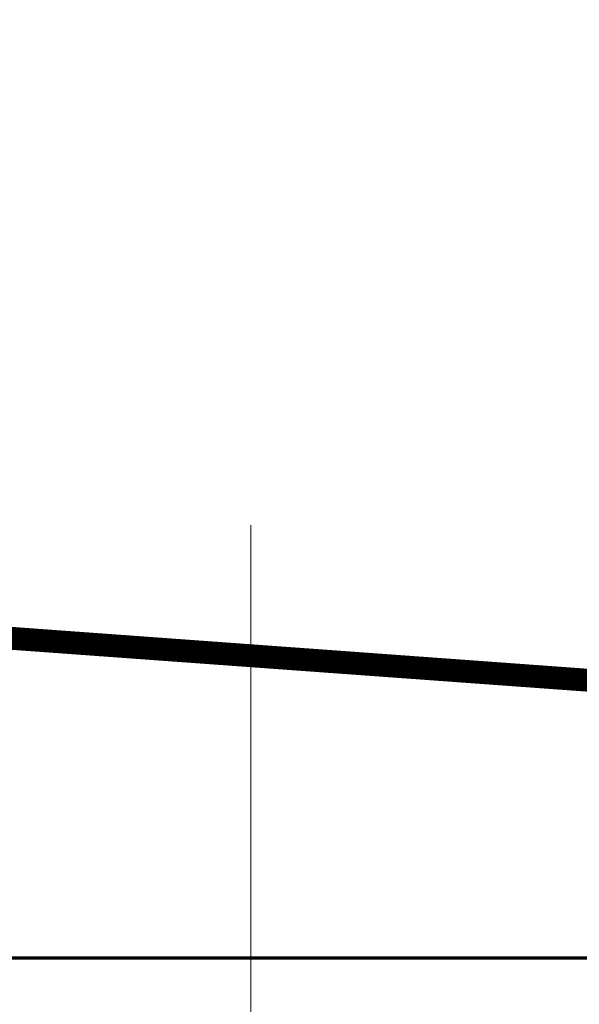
# Model space of a CAD drawing. Extents: x 4615668 to 9294084, y 5325188 to 10688993.
# Tile 218 of 256: x 4639474 to 4639498, y 5327148 to 5327191. Entities that reach past the tile are written whole.
import ezdxf

# ---------------------------------------------------------------- set-up
doc = ezdxf.new("R2010")
doc.units = 0
doc.header["$MEASUREMENT"] = 0
doc.linetypes.add('DASHDOT', pattern=[25.4, 12.7, -6.35, 0, -6.35])
for name, color, linetype, lineweight in [('A_wymiary', 152, 'Continuous', 5), ('ATH Al', 5, 'Continuous', 5), ('Osie', 175, 'DASHDOT', 9), ('posadzka', 94, 'Continuous', 15), ('Wymiar', 7, 'Continuous', 9)]:
    doc.layers.add(name, color=color, linetype=linetype, lineweight=lineweight)

# ---------------------------------------------------------------- blocks, each defined once
blk = doc.blocks.new('*U5305')
at = {"color": 0, "linetype": 'ByBlock', "lineweight": -2, "transparency": 16777216}
blk.add_lwpolyline([(0, 0), (98.29, 0, 0.414214), (100.29, 2), (100.29, 20.81), (99.29, 20.81), (99.29, 2, -0.414214), (98.29, 1), (0, 1)], format="xyb", close=True, dxfattribs=at)
blk = doc.blocks.new('G$CF6DD062E')
at = {"layer": 'ATH Al'}
blk.add_blockref('*U5305', (661.86, 605.32), dxfattribs=at)
blk = doc.blocks.new('G$C3B9EC012')
at = {"layer": 'Wymiar', "lineweight": 0, "ltscale": 40, "const_width": 1}
blk.add_lwpolyline([(1.228, 247.373), (1.228, 247.373), (2300.228, 80.372), (2855.228, 1.372)], dxfattribs=at)

msp = doc.modelspace()

# ---------------------------------------------------------------- linework, layer by layer
at = {"lineweight": 0, "ltscale": 40}
msp.add_line((4637041.574, 5327340.591), (4639665.783, 5327149.967), dxfattribs=at)
at = {"layer": 'Osie', "lineweight": 0, "ltscale": 5}
msp.add_line((4639483.813, 5328058.589), (4639483.813, 5326928.951), dxfattribs=at)
at = {"layer": 'posadzka', "lineweight": 0, "ltscale": 40}
msp.add_lwpolyline([(4639503.383, 5327149.968, 0.15, 0.15, 0), (4638212.813, 5327149.968, 0.15, 0.15, 0), (4638212.813, 5327165.63, 0.15, 0.15, 0), (4638182.813, 5327165.63, 0.15, 0.15, 0), (4638182.813, 5327181.282, 0.15, 0.15, 0), (4638152.813, 5327181.282, 0.15, 0.15, 0), (4638152.813, 5327196.935, 0.15, 0.15, 0), (4638122.813, 5327196.935, 0.15, 0.15, 0), (4638122.813, 5327212.587, 0.15, 0.15, 0), (4638092.813, 5327212.587, 0.15, 0.15, 0), (4638092.813, 5327228.239, 0.15, 0.15, 0), (4638062.813, 5327228.239, 0.15, 0.15, 0), (4638062.813, 5327243.891, 0.15, 0.15, 0), (4638032.813, 5327243.891, 0.15, 0.15, 0), (4638032.813, 5327259.543, 0.15, 0.15, 0), (4638002.813, 5327259.543, 0.15, 0.15, 0), (4638002.813, 5327275.195, 0.15, 0.15, 0), (4637972.813, 5327275.195, 0.15, 0.15, 0), (4637972.813, 5327290.848, 0.15, 0.15, 0), (4637820.762, 5327290.848, 0.15, 0.15, 0)], format="xyseb", dxfattribs=at)

# ---------------------------------------------------------------- block references
at = {"layer": 'A_wymiary', "ltscale": 40, "xscale": 0.1, "yscale": 0.1, "zscale": 0.1}
msp.add_blockref('G$CF6DD062E', (4639427.168, 5327086.425), dxfattribs=at)
at = {"layer": 'Wymiar', "lineweight": 0, "ltscale": 40}
msp.add_blockref('G$C3B9EC012', (4637365.555, 5327069.595), dxfattribs=at)
msp.add_blockref('G$C3B9EC012', (4637365.555, 5327069.595), dxfattribs=at)

doc.saveas('drawing.dxf')
